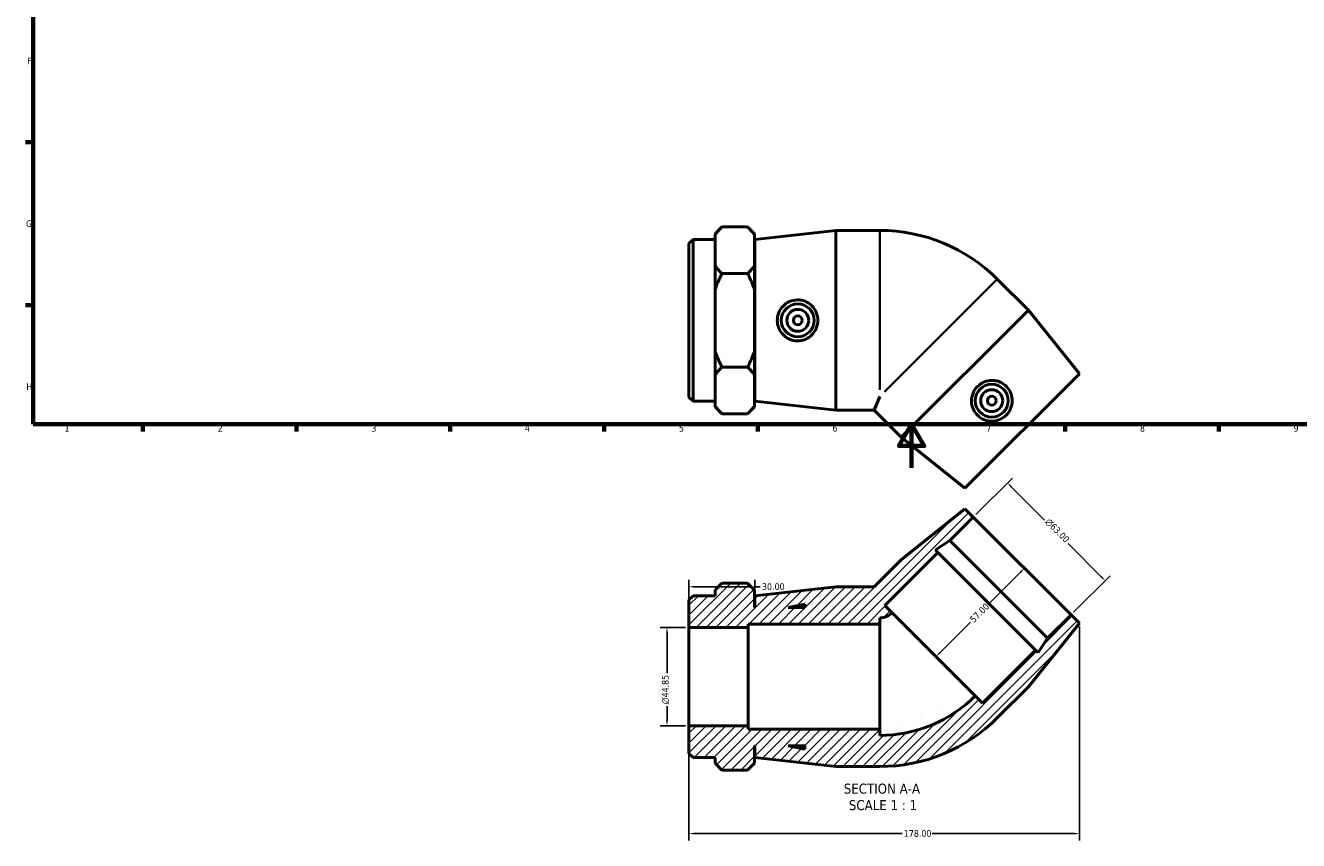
# Model space of a CAD drawing. Header units: millimetres. Extents: x 0 to 903, y -170 to 594.
# Tile 1 of 3: x 17 to 597, y -170 to 202. Entities that reach past the tile are written whole.
import ezdxf

# ---------------------------------------------------------------- set-up
doc = ezdxf.new("R2010")
doc.units = ezdxf.units.MM
for name, color, linetype, lineweight in [('Border (ANSI)', 7, 'Continuous', 70), ('Dimension (ANSI)', 7, 'Continuous', 25), ('Hatch (ANSI)', 7, 'Continuous', 18), ('Symbol (ANSI)', 7, 'Continuous', 25), ('Visible (ANSI)', 7, 'Continuous', 50), ('Visible Narrow (ANSI)', 7, 'Continuous', 35)]:
    doc.layers.add(name, color=color, linetype=linetype, lineweight=lineweight)
doc.styles.add('Label Text (ANSI)', font='tahoma.ttf')
doc.styles.add('Note Text (ANSI)', font='tahoma.ttf')
doc.dimstyles.new('Default - mm (ANSI)', dxfattribs={"dimtxt": 3.048, "dimasz": 2.5, "dimexe": 3.175, "dimexo": 1.6002, "dimgap": 0.8, "dimtad": 0, "dimtoh": 1, "dimrnd": 1e-08, "dimzin": 4, "dimdsep": 46, "dimtxsty": 'Note Text (ANSI)', "dimcen": 0.09, "dimdle": 10, "dimclrd": 256, "dimclre": 256, "dimclrt": 230, "dimadec": 1, "dimazin": 1, "dimtfac": 1, "dimtofl": 0, "dimtmove": 0, "dimatfit": 3, "dimfxl": 1, "dimtolj": 1, "dimtzin": 4, "dimlwd": -1, "dimlwe": -1, "dimarcsym": 0})

# ---------------------------------------------------------------- blocks, each defined once
blk = doc.blocks.new('Borders Default Border')
at = {"layer": 'Border (ANSI)'}
for p, q in [((20, 148.5), (16.55, 148.5)), ((20, 74.25), (16.55, 74.25)), ((70.08, 20), (70.08, 16.55)), ((140.17, 20), (140.17, 16.55)), ((210.25, 20), (210.25, 16.55)), ((280.33, 20), (280.33, 16.55)), ((350.42, 20), (350.42, 16.55)), ((490.58, 20), (490.58, 16.55)), ((560.67, 20), (560.67, 16.55))]:
    blk.add_line(p, q, dxfattribs=at)
at = {"layer": 'Border (ANSI)', "flags": 128}
for points in [[(20, 20), (20, 574), (821, 574), (821, 20), (20, 20)], [(420.5, 0), (420.5, 20), (414.73, 10), (426.27, 10), (420.5, 20)]]:
    blk.add_lwpolyline(points, dxfattribs=at)
at = {"layer": 'Border (ANSI)', "color": 230, "true_color": 0xff0080, "char_height": 3.05, "attachment_point": 7, "style": 'Note Text (ANSI)'}
for s, insert in [('F', (17.29, 184.1)), ('G', (16.81, 109.79)), ('H', (16.97, 35.6)), ('1', (34.35, 16.55)), ('2', (104.2, 16.55)), ('3', (174.26, 16.49)), ('4', (244.23, 16.55)), ('5', (314.48, 16.49)), ('6', (384.49, 16.49)), ('7', (454.6, 16.55)), ('8', (524.63, 16.48)), ('9', (594.7, 16.49))]:
    blk.add_mtext(s, dxfattribs=dict(at, insert=insert))
blk = doc.blocks.new('*D7')
at = {"layer": 'Defpoints', "color": 0, "transparency": 16777216}
for p in [(319.03, -72.77), (309.03, -117.61), (319.03, -117.61)]:
    blk.add_point(p, dxfattribs=at)
at = {"layer": 'Dimension (ANSI)', "transparency": 16777216}
for p, q in [((317.43, -72.77), (305.86, -72.77)), ((309.03, -75.27), (309.03, -93.55)), ((309.03, -115.11), (309.03, -108.64)), ((317.43, -117.61), (305.86, -117.61))]:
    blk.add_line(p, q, dxfattribs=at)
for points in [[(308.61, -75.27), (309.45, -75.27), (309.03, -72.77)], [(308.61, -115.11), (309.45, -115.11), (309.03, -117.61)]]:
    blk.add_solid(points, dxfattribs=at)
at = {"layer": 'Dimension (ANSI)', "color": 230, "true_color": 0xff0080, "transparency": 16777216, "insert": (306.74, -107.84), "char_height": 3.048, "attachment_point": 1, "rotation": 90, "style": 'Note Text (ANSI)'}
blk.add_mtext('\\A1;\\fAIGDT|b0|i0;\\H3.0480;\\ln\\fTahoma|b0|i0;\\H3.0480;44.85', dxfattribs=at)
blk = doc.blocks.new('*D8')
at = {"layer": 'Defpoints', "color": 0, "transparency": 16777216}
for p in [(464.23, -6.86), (448.67, -22.42), (493.21, -66.97)]:
    blk.add_point(p, dxfattribs=at)
at = {"layer": 'Dimension (ANSI)', "transparency": 16777216}
for p, q in [((449.8, -21.29), (466.47, -4.61)), ((465.99, -8.63), (481.15, -23.78)), ((507.01, -49.64), (491.86, -34.49)), ((494.34, -65.84), (511.02, -49.16))]:
    blk.add_line(p, q, dxfattribs=at)
for points in [[(466.29, -8.33), (465.7, -8.92), (464.23, -6.86)], [(507.3, -49.34), (506.71, -49.93), (508.77, -51.41)]]:
    blk.add_solid(points, dxfattribs=at)
at = {"layer": 'Dimension (ANSI)', "color": 230, "true_color": 0xff0080, "transparency": 16777216, "insert": (483.33, -22.72), "char_height": 3.048, "attachment_point": 1, "rotation": 315, "style": 'Note Text (ANSI)'}
blk.add_mtext('\\A1;\\fAIGDT|b0|i0;\\H3.0480;\\ln\\fTahoma|b0|i0;\\H3.0480;63.00', dxfattribs=at)
blk = doc.blocks.new('*D9')
at = {"layer": 'Defpoints', "color": 0, "transparency": 16777216}
for p in [(470.94, -44.69), (430.63, -85), (431.67, -86.03)]:
    blk.add_point(p, dxfattribs=at)
at = {"layer": 'Dimension (ANSI)', "transparency": 16777216}
for p, q in [((470.2, -47.5), (455.57, -62.13)), ((433.43, -84.27), (447.36, -70.33))]:
    blk.add_line(p, q, dxfattribs=at)
for points in [[(469.91, -47.2), (470.5, -47.79), (471.97, -45.73)], [(433.14, -83.97), (433.73, -84.56), (431.67, -86.03)]]:
    blk.add_solid(points, dxfattribs=at)
at = {"layer": 'Dimension (ANSI)', "color": 230, "true_color": 0xff0080, "transparency": 16777216, "insert": (446.81, -68.65), "char_height": 3.048, "attachment_point": 1, "rotation": 45, "style": 'Note Text (ANSI)'}
blk.add_mtext('\\A1;57.00', dxfattribs=at)
blk = doc.blocks.new('*D10')
at = {"layer": 'Defpoints', "color": 0, "transparency": 16777216}
for p in [(497.03, -70.79), (319.03, -117.61), (497.03, -166.77)]:
    blk.add_point(p, dxfattribs=at)
at = {"layer": 'Dimension (ANSI)', "transparency": 16777216}
for p, q in [((497.03, -72.39), (497.03, -169.95)), ((319.03, -119.21), (319.03, -169.95)), ((321.53, -166.77), (416.19, -166.77)), ((494.53, -166.77), (429.87, -166.77))]:
    blk.add_line(p, q, dxfattribs=at)
for points in [[(321.53, -166.36), (321.53, -167.19), (319.03, -166.77)], [(494.53, -166.36), (494.53, -167.19), (497.03, -166.77)]]:
    blk.add_solid(points, dxfattribs=at)
at = {"layer": 'Dimension (ANSI)', "color": 230, "true_color": 0xff0080, "transparency": 16777216, "insert": (416.99, -165.18), "char_height": 3.048, "attachment_point": 1, "style": 'Note Text (ANSI)'}
blk.add_mtext('\\A1;178.00', dxfattribs=at)
blk = doc.blocks.new('*D11')
at = {"layer": 'Defpoints', "color": 0, "transparency": 16777216}
for p in [(349.03, -54.2), (349.03, -58.29), (319.03, -72.77)]:
    blk.add_point(p, dxfattribs=at)
at = {"layer": 'Dimension (ANSI)', "transparency": 16777216}
for p, q in [((319.03, -71.17), (319.03, -51.02)), ((349.03, -56.69), (349.03, -51.02)), ((321.53, -54.2), (346.53, -54.2)), ((349.03, -54.2), (351.53, -54.2))]:
    blk.add_line(p, q, dxfattribs=at)
for points in [[(321.53, -53.78), (321.53, -54.61), (319.03, -54.2)], [(346.53, -53.78), (346.53, -54.61), (349.03, -54.2)]]:
    blk.add_solid(points, dxfattribs=at)
at = {"layer": 'Dimension (ANSI)', "color": 230, "true_color": 0xff0080, "transparency": 16777216, "insert": (352.33, -52.61), "char_height": 3.048, "attachment_point": 1, "style": 'Note Text (ANSI)'}
blk.add_mtext('\\A1;30.00', dxfattribs=at)

msp = doc.modelspace()

# ---------------------------------------------------------------- hatches: boundary and pattern name
at = {"layer": 'Hatch (ANSI)'}
h = msp.add_hatch(dxfattribs=at)
h.set_pattern_fill('ANSI31', color=256, scale=25.4, style=0)
h.set_pattern_definition([(45, (0, 0), (-2.245064, 2.245064), [])])
edge = h.paths.add_edge_path()
edge.add_ellipse((406.031, -60.397), major_axis=(0, -75.793), ratio=1, start_angle=0, end_angle=45)
edge.add_line((459.625, -113.991), (473.767, -99.849))
edge.add_line((473.767, -99.849), (497.031, -70.787))
edge.add_line((497.031, -70.787), (493.213, -66.969))
edge.add_line((493.213, -66.969), (482.465, -77.717))
edge.add_line((482.465, -77.717), (478.233, -84.233))
edge.add_line((478.233, -84.233), (477.091, -83.091))
edge.add_line((477.091, -83.091), (452.908, -107.274))
edge.add_line((452.908, -107.274), (449.567, -103.933))
edge.add_ellipse((406.031, -60.397), major_axis=(43.535, -43.535), ratio=1, start_angle=315, end_angle=360, ccw=False)
edge.add_line((406.031, -121.966), (406.031, -119.191))
edge.add_line((406.031, -119.191), (346.031, -119.191))
edge.add_line((346.031, -119.191), (346.031, -117.613))
edge.add_line((346.031, -117.613), (319.031, -117.613))
edge.add_line((319.031, -117.613), (319.031, -130.201))
edge.add_line((319.031, -130.201), (320.921, -132.091))
edge.add_line((320.921, -132.091), (330.931, -132.091))
edge.add_line((330.931, -132.091), (330.931, -134.649))
edge.add_line((330.931, -134.649), (334.081, -137.799))
edge.add_line((334.081, -137.799), (345.781, -137.799))
edge.add_line((345.781, -137.799), (348.931, -134.649))
edge.add_line((348.931, -134.649), (348.931, -126.691))
edge.add_line((348.931, -126.691), (349.031, -126.691))
edge.add_line((349.031, -126.691), (349.031, -132.091))
edge.add_line((349.031, -132.091), (386.031, -136.191))
edge.add_line((386.031, -136.191), (406.031, -136.191))
h.paths.add_polyline_path([(371.831, -128.306), (364.231, -126.691), (371.831, -126.691)], flags=0)
edge = h.paths.add_edge_path()
edge.add_line((415.785, -41.866), (403.46, -54.191))
edge.add_line((403.46, -54.191), (386.031, -54.191))
edge.add_line((386.031, -54.191), (349.031, -58.291))
edge.add_line((349.031, -58.291), (349.031, -63.691))
edge.add_line((349.031, -63.691), (348.931, -63.691))
edge.add_line((348.931, -63.691), (348.931, -55.732))
edge.add_line((348.931, -55.732), (345.781, -52.582))
edge.add_line((345.781, -52.582), (334.081, -52.582))
edge.add_line((334.081, -52.582), (330.931, -55.732))
edge.add_line((330.931, -55.732), (330.931, -58.291))
edge.add_line((330.931, -58.291), (320.921, -58.291))
edge.add_line((320.921, -58.291), (319.031, -60.181))
edge.add_line((319.031, -60.181), (319.031, -72.768))
edge.add_line((319.031, -72.768), (346.031, -72.768))
edge.add_line((346.031, -72.768), (346.031, -71.191))
edge.add_line((346.031, -71.191), (406.031, -71.191))
edge.add_line((406.031, -71.191), (406.031, -68.416))
edge.add_ellipse((406.031, -60.397), major_axis=(0, -8.018), ratio=1, start_angle=0, end_angle=45)
edge.add_line((411.701, -66.067), (408.36, -62.726))
edge.add_line((408.36, -62.726), (432.543, -38.543))
edge.add_line((432.543, -38.543), (431.401, -37.401))
edge.add_line((431.401, -37.401), (437.917, -33.169))
edge.add_line((437.917, -33.169), (448.665, -22.421))
edge.add_line((448.665, -22.421), (444.847, -18.602))
edge.add_line((444.847, -18.602), (415.785, -41.866))
h.paths.add_polyline_path([(364.231, -63.691), (371.831, -62.075), (371.831, -63.691)], flags=0)

# ---------------------------------------------------------------- linework, layer by layer
at = {"layer": 'Visible (ANSI)'}
for p, q in [((330.931, 106.763), (334.081, 109.913)), ((330.931, 106.763), (330.931, 106.249)), ((330.931, 99.26), (330.931, 106.249)), ((345.781, 109.913), (334.081, 109.913)), ((348.931, 106.763), (345.781, 109.913)), ((348.931, 106.249), (348.931, 106.763)), ((348.931, 92.272), (348.931, 106.249)), ((349.031, 104.204), (386.031, 108.304)), ((386.031, 26.304), (386.031, 108.304)), ((386.031, 108.304), (406.031, 108.304)), ((319.031, 102.314), (320.921, 104.204)), ((319.031, 32.294), (319.031, 102.314)), ((320.921, 104.204), (320.921, 30.404)), ((320.921, 104.204), (330.931, 104.204)), ((330.931, 92.272), (330.931, 99.26)), ((348.931, 98.804), (349.031, 98.804)), ((349.031, 30.404), (349.031, 104.204)), ((330.931, 92.272), (330.931, 81.281)), ((345.781, 88.608), (334.081, 88.608)), ((348.931, 81.281), (348.931, 92.272)), ((330.931, 67.304), (330.931, 81.281)), ((348.931, 53.327), (348.931, 81.281)), ((473.767, 71.963), (459.625, 86.105)), ((473.767, 71.963), (415.785, 13.98)), ((497.031, 42.9), (473.767, 71.963)), ((330.931, 53.327), (330.931, 67.304)), ((330.931, 53.327), (330.931, 42.336)), ((348.931, 42.336), (348.931, 53.327)), ((330.931, 35.348), (330.931, 42.336)), ((345.781, 46), (334.081, 46)), ((348.931, 28.359), (348.931, 42.336)), ((497.031, 42.9), (444.847, -9.284)), ((330.931, 28.359), (330.931, 35.348)), ((348.931, 35.804), (349.031, 35.804)), ((319.031, 32.294), (320.921, 30.404)), ((320.921, 30.404), (330.931, 30.404)), ((349.031, 30.404), (386.031, 26.304)), ((406.031, 32.511), (403.46, 26.304)), ((330.931, 28.359), (330.931, 27.846)), ((330.931, 27.846), (334.081, 24.696)), ((345.781, 24.696), (334.081, 24.696)), ((348.931, 27.846), (345.781, 24.696)), ((348.931, 27.846), (348.931, 28.359)), ((386.031, 26.304), (403.46, 26.304)), ((415.785, 13.98), (403.46, 26.304)), ((444.847, -9.284), (415.785, 13.98)), ((444.847, -18.602), (415.785, -41.866)), ((437.917, -33.169), (448.665, -22.421)), ((448.665, -22.421), (444.847, -18.602)), ((448.665, -22.421), (493.213, -66.969)), ((431.401, -37.401), (437.917, -33.169)), ((437.917, -33.169), (482.465, -77.717)), ((408.36, -62.726), (432.543, -38.543)), ((432.543, -38.543), (431.401, -37.401)), ((432.543, -38.543), (477.091, -83.091)), ((415.785, -41.866), (403.46, -54.191)), ((334.081, -52.582), (330.931, -55.732)), ((330.931, -55.732), (330.931, -58.291)), ((345.781, -52.582), (334.081, -52.582)), ((348.931, -55.732), (345.781, -52.582)), ((348.931, -63.691), (348.931, -55.732)), ((386.031, -54.191), (349.031, -58.291)), ((403.46, -54.191), (386.031, -54.191)), ((320.921, -58.291), (319.031, -60.181)), ((319.031, -60.181), (319.031, -72.768)), ((330.931, -58.291), (320.921, -58.291)), ((349.031, -63.691), (348.931, -63.691)), ((349.031, -58.291), (349.031, -63.691)), ((364.231, -63.691), (371.831, -62.075)), ((371.831, -63.691), (364.231, -63.691)), ((371.831, -62.075), (371.831, -63.691)), ((411.701, -66.067), (408.36, -62.726)), ((406.031, -71.191), (406.031, -68.416)), ((411.701, -66.067), (449.567, -103.933)), ((493.213, -66.969), (482.465, -77.717)), ((497.031, -70.787), (493.213, -66.969)), ((319.031, -72.768), (346.031, -72.768)), ((319.031, -117.613), (319.031, -72.768)), ((346.031, -72.768), (346.031, -71.191)), ((346.031, -71.191), (406.031, -71.191)), ((346.031, -117.613), (346.031, -72.768)), ((406.031, -119.191), (406.031, -71.191)), ((473.767, -99.849), (497.031, -70.787)), ((482.465, -77.717), (478.233, -84.233)), ((477.091, -83.091), (452.908, -107.274)), ((478.233, -84.233), (477.091, -83.091)), ((452.908, -107.274), (449.567, -103.933)), ((459.625, -113.991), (473.767, -99.849)), ((346.031, -117.613), (319.031, -117.613)), ((319.031, -117.613), (319.031, -130.201)), ((346.031, -119.191), (346.031, -117.613)), ((406.031, -119.191), (346.031, -119.191)), ((406.031, -121.966), (406.031, -119.191)), ((348.931, -134.649), (348.931, -126.691)), ((348.931, -126.691), (349.031, -126.691)), ((349.031, -126.691), (349.031, -132.091)), ((371.831, -128.306), (364.231, -126.691)), ((364.231, -126.691), (371.831, -126.691)), ((371.831, -126.691), (371.831, -128.306)), ((319.031, -130.201), (320.921, -132.091)), ((320.921, -132.091), (330.931, -132.091)), ((330.931, -132.091), (330.931, -134.649)), ((349.031, -132.091), (386.031, -136.191)), ((330.931, -134.649), (334.081, -137.799)), ((345.781, -137.799), (334.081, -137.799)), ((345.781, -137.799), (348.931, -134.649)), ((386.031, -136.191), (406.031, -136.191))]:
    msp.add_line(p, q, dxfattribs=at)
for centre, radius in [((368.643, 67.304), 7.5), ((368.643, 67.304), 5), ((368.643, 67.304), 2), ((457.071, 30.676), 7.5), ((457.071, 30.676), 5), ((457.071, 30.676), 2)]:
    msp.add_circle(centre, radius, dxfattribs=at)
for centre, radius, start, end in [((406.031, 32.511), 75.793, 45, 90), ((406.031, -60.397), 8.018, 270, 315), ((406.031, -60.397), 61.568, 270, 315), ((406.031, -60.397), 75.793, 270, 315)]:
    msp.add_arc(centre, radius, start, end, dxfattribs=at)
for points in [[(334.081, 109.913), (332.179, 108.01), (330.931, 106.249)], [(348.931, 106.249), (347.683, 108.01), (345.781, 109.913)], [(330.931, 92.272), (332.179, 90.51), (334.081, 88.608)], [(334.081, 88.608), (332.179, 84.804), (330.931, 81.281)], [(345.781, 88.608), (347.683, 90.51), (348.931, 92.272)], [(348.931, 81.281), (347.683, 84.804), (345.781, 88.608)], [(330.931, 53.327), (332.179, 49.804), (334.081, 46)], [(345.781, 46), (347.683, 49.804), (348.931, 53.327)], [(334.081, 46), (332.179, 44.098), (330.931, 42.336)], [(348.931, 42.336), (347.683, 44.098), (345.781, 46)], [(330.931, 28.359), (332.179, 26.598), (334.081, 24.696)], [(345.781, 24.696), (347.683, 26.598), (348.931, 28.359)]]:
    msp.add_rational_spline(points, [1, 1.00400965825, 1], degree=2, dxfattribs=at)
for points in [[(368.308, 57.964), (367.17, 57.994), (365.957, 58.253), (363.735, 59.235), (362.726, 59.96), (361.134, 61.611), (360.445, 62.652), (359.533, 64.923), (359.309, 66.152), (359.309, 68.456), (359.533, 69.685), (360.445, 71.956), (361.134, 72.997), (362.726, 74.648), (363.735, 75.373), (365.957, 76.355), (367.17, 76.614), (369.515, 76.676), (370.795, 76.457), (373.142, 75.513), (374.209, 74.789), (375.878, 73.121), (376.598, 72.072), (377.558, 69.759), (377.798, 68.495), (377.798, 66.113), (377.558, 64.849), (376.598, 62.536), (375.878, 61.487), (374.209, 59.819), (373.142, 59.095), (370.795, 58.151), (369.515, 57.932), (368.308, 57.964)], [(463.913, 37.043), (464.696, 36.217), (465.371, 35.177), (466.247, 32.911), (466.449, 31.685), (466.406, 29.391), (466.158, 28.168), (465.197, 25.918), (464.486, 24.89), (462.857, 23.262), (461.829, 22.55), (459.579, 21.59), (458.356, 21.341), (456.062, 21.299), (454.836, 21.5), (452.57, 22.377), (451.53, 23.051), (449.828, 24.665), (449.078, 25.726), (448.086, 28.052), (447.843, 29.319), (447.842, 31.678), (448.075, 32.93), (449.031, 35.244), (449.756, 36.307), (451.44, 37.991), (452.503, 38.716), (454.818, 39.673), (456.069, 39.905), (458.428, 39.904), (459.695, 39.661), (462.022, 38.669), (463.082, 37.919), (463.913, 37.043)]]:
    msp.add_open_spline(points, degree=3, knots=[0, 0, 0, 0, 0.3434429, 0.3434429, 0.6868857, 0.6868857, 1.0323622, 1.0323622, 1.3778386, 1.3778386, 1.7233151, 1.7233151, 2.0687916, 2.0687916, 2.4122344, 2.4122344, 2.7556773, 2.7556773, 3.1200598, 3.1200598, 3.4844424, 3.4844424, 3.8416934, 3.8416934, 4.1989444, 4.1989444, 4.5561954, 4.5561954, 4.9134464, 4.9134464, 5.277829, 5.277829, 5.6422115, 5.6422115, 5.6422115, 5.6422115], dxfattribs=at)
at = {"layer": 'Visible Narrow (ANSI)'}
for p, q in [((406.031, 35.595), (406.031, 107.962)), ((459.384, 85.863), (408.212, 34.692))]:
    msp.add_line(p, q, dxfattribs=at)

# ---------------------------------------------------------------- block references
msp.add_blockref('Borders Default Border', (0, 0))

# ---------------------------------------------------------------- texts
at = {"layer": 'Symbol (ANSI)', "char_height": 4.572, "attachment_point": 7, "style": 'Label Text (ANSI)'}
for s, insert in [('SECTION A-A', (389.607, -148.649)), ('SCALE 1 : 1', (391.926, -156.162))]:
    msp.add_mtext(s, dxfattribs=dict(at, insert=insert))

# ---------------------------------------------------------------- dimensions: what is measured, and where the dimension line sits
at = {"layer": 'Dimension (ANSI)'}
for base, p1, p2, angle, picture, middle in [((464.227, -6.859), (493.213, -66.969), (448.665, -22.421), 315, '*D8', (486.501, -29.133)), ((309.031218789, -117.613011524), (319.031218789, -72.768011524), (319.031218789, -117.613011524), 90, '*D7', (309.031218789, -101.096011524))]:
    dim = msp.add_linear_dim(base=base, p1=p1, p2=p2, angle=angle, text='\\fAIGDT|b0|i0;\\H3.0480;\\ln\\fTahoma|b0|i0;\\H3.0480;<>', dimstyle='Default - mm (ANSI)', override={"dimtoh": 0, "dimdec": 2, "dimtp": 0, "dimtm": 0, "dimtdec": 2, "dimatfit": 1}, dxfattribs=at)
    dim.commit()
    dim.dimension.update_dxf_attribs({"geometry": picture, "text_midpoint": middle, "dimtype": 160})
for base, p1, p2, angle, override, picture, middle in [((431.667, -86.033), (470.939, -44.695), (430.634, -85), 45, {"dimtoh": 0, "dimdec": 2, "dimse1": 1, "dimse2": 1, "dimtp": 0, "dimtm": 0, "dimtdec": 2, "dimatfit": 1}, '*D9', (451.466, -66.234)), ((349.031, -54.196), (319.031, -72.768), (349.031, -58.291), 180, {"dimtoh": 0, "dimdec": 2, "dimtp": 0, "dimtm": 0, "dimtdec": 2, "dimatfit": 2}, '*D11', (357.359, -54.196)), ((497.031, -166.772), (319.031, -117.613), (497.031, -70.787), 180, {"dimtoh": 0, "dimdec": 2, "dimtp": 0, "dimtm": 0, "dimtdec": 2, "dimatfit": 1}, '*D10', (423.031, -166.772))]:
    dim = msp.add_linear_dim(base=base, p1=p1, p2=p2, angle=angle, dimstyle='Default - mm (ANSI)', override=override, dxfattribs=at)
    dim.commit()
    dim.dimension.update_dxf_attribs({"geometry": picture, "text_midpoint": middle, "dimtype": 160})

doc.saveas('drawing.dxf')
